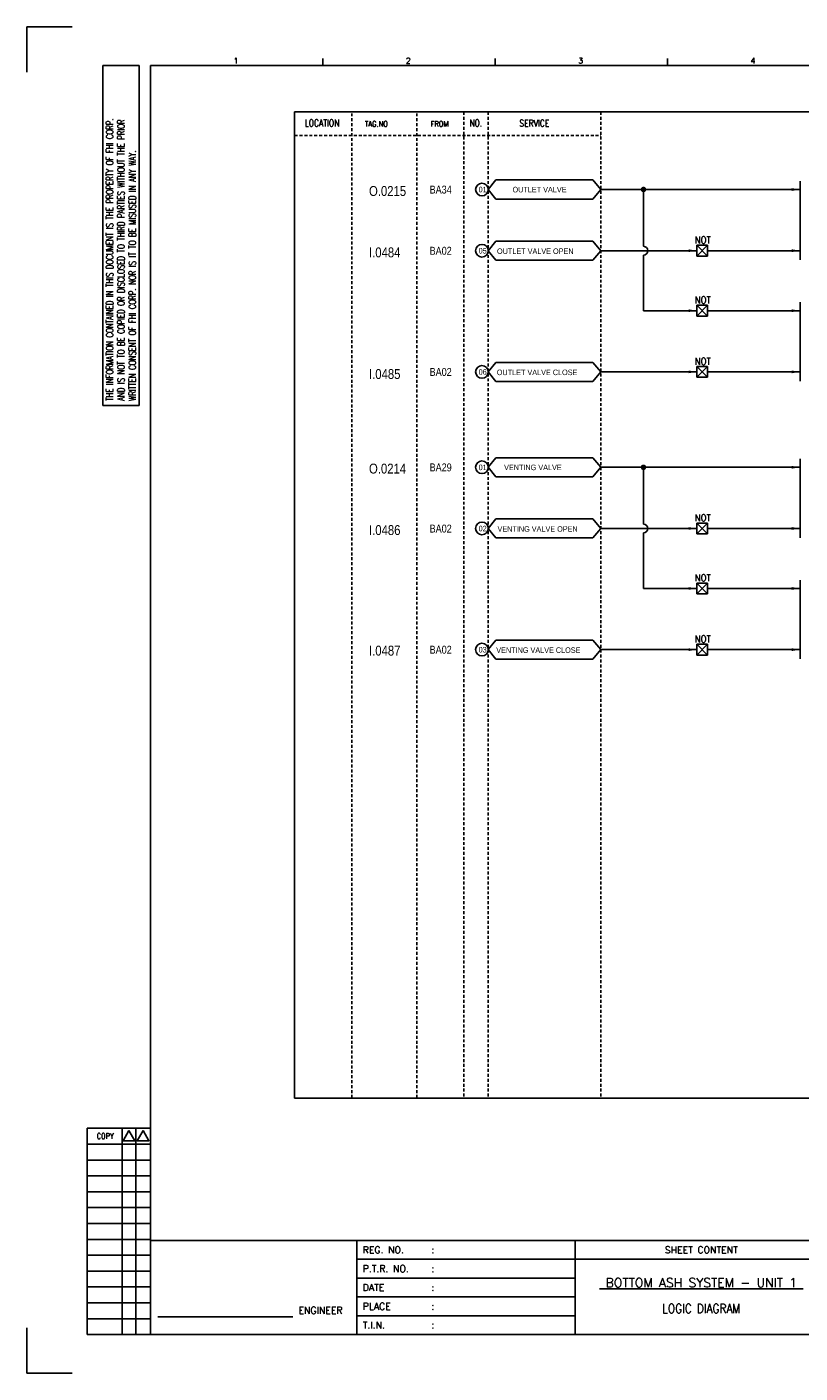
# Model space of a CAD drawing. Extents: x 1628 to 2594, y -134 to 549.
# Tile 1 of 3: x 1628 to 2020, y -134 to 549. Entities that reach past the tile are written whole.
import ezdxf
from ezdxf.enums import TextEntityAlignment as Align

# ---------------------------------------------------------------- set-up
doc = ezdxf.new("R2010")
doc.units = 0
doc.header["$MEASUREMENT"] = 0
doc.linetypes.add('HIDDEN', pattern=[4, 1.5, -1, 1.5])
doc.layers.get('0').update_dxf_attribs({"linetype": 'CONTINUOUS'})
doc.layers.get('DEFPOINTS').update_dxf_attribs({"linetype": 'CONTINUOUS'})
for name, color, linetype in [('CON', 4, 'CONTINUOUS'), ('DCS', 7, 'CONTINUOUS'), ('DIM', 3, 'CONTINUOUS'), ('HID', 2, 'HIDDEN'), ('TEXT', 7, 'CONTINUOUS'), ('圖框CON', 4, 'CONTINUOUS'), ('圖框DIM', 3, 'CONTINUOUS'), ('框線', 6, 'CONTINUOUS')]:
    doc.layers.add(name, color=color, linetype=linetype)
doc.styles.add('DAYUKP', font='complex', dxfattribs={"bigfont": 'DAYUKP.SHX'})
doc.styles.add('E4', font='simplex.shx', dxfattribs={"height": 4})
doc.styles.add('ROMANS', font='romans', dxfattribs={"width": 0.8})
doc.styles.add('style3', font='ARIALN.TTF')

# ---------------------------------------------------------------- blocks, each defined once
blk = doc.blocks.new('LEADER')
at = {"layer": 'CON'}
blk.add_solid([(0.85, -0.57), (0.85, -1.57), (3.85, -1.07)], dxfattribs=at)
blk = doc.blocks.new('Sht_Cont_T3')
at = {"layer": 'TEXT', "color": 3, "linetype": 'Continuous', "style": 'E4'}
for tag, p in [('$SHT_CONT_L1$', (55.63, 24.91)), ('$SHT_CONT_L2$', (55.63, 16.61)), ('$SHT_CONT_L3$', (55.63, 8.3))]:
    blk.add_attdef(tag, text='', height=4, dxfattribs=at).set_placement(p, align=Align.MIDDLE)
blk = doc.blocks.new('1')
at = {"layer": 'CON'}
blk.add_lwpolyline([(1523.67, 26.6), (1523.67, 74.29)], dxfattribs=at)
at = {"layer": 'CON', "ltscale": 500}
for points in [[(1523.67, 64.75), (1413.11, 64.75)], [(1651.45, 64.75), (1523.67, 64.75)], [(1523.67, 55.22), (1413.11, 55.22)], [(1523.67, 45.69), (1413.11, 45.69)], [(1523.67, 36.15), (1413.11, 36.15)]]:
    blk.add_lwpolyline(points, dxfattribs=at)
at = {"layer": 'DEFPOINTS'}
for points in [[(1268.99, 689.33), (1246.02, 689.33), (1246.02, 666.36)], [(1268.99, 7.08), (1246.02, 7.08), (1246.02, 30.05)]]:
    blk.add_lwpolyline(points, dxfattribs=at)
at = {"layer": 'DIM'}
for p, q in [((1276.46, 131.12), (1276.46, 26.6)), ((1276.46, 131.12), (1308.62, 131.12)), ((1294.26, 26.6), (1294.26, 131.12)), ((1301.15, 26.6), (1301.15, 131.12)), ((1276.46, 123.08), (1308.62, 123.08)), ((1276.46, 115.04), (1308.62, 115.04)), ((1276.46, 107), (1308.62, 107)), ((1276.46, 98.96), (1308.62, 98.96)), ((1276.46, 90.92), (1308.62, 90.92)), ((1276.46, 82.88), (1308.62, 82.88)), ((1276.46, 74.84), (1308.62, 74.84)), ((1276.46, 66.8), (1308.62, 66.8)), ((1276.46, 58.76), (1308.62, 58.76)), ((1276.46, 50.72), (1308.62, 50.72)), ((1276.46, 42.68), (1308.62, 42.68)), ((1276.46, 34.64), (1308.62, 34.64)), ((1276.46, 26.6), (1308.62, 26.6))]:
    blk.add_line(p, q, dxfattribs=at)
for points in [[(1297.7, 129.98), (1294.72, 124.81), (1300.69, 124.81)], [(1304.83, 129.98), (1301.84, 124.81), (1307.81, 124.81)]]:
    blk.add_lwpolyline(points, close=True, dxfattribs=at)
at = {"layer": '圖框CON'}
for p, q in [((1284.5, 669.81), (1302.87, 669.81)), ((1284.5, 497.52), (1284.5, 669.81)), ((1302.87, 497.52), (1302.87, 669.81)), ((1395.91, 669.85), (1395.91, 673.29)), ((1483.2, 669.85), (1483.2, 673.29)), ((1570.49, 669.85), (1570.49, 673.29)), ((1284.5, 497.52), (1302.87, 497.52))]:
    blk.add_line(p, q, dxfattribs=at)
blk.add_lwpolyline([(1413.11, 26.6), (1413.11, 74.29)], dxfattribs=at)
at = {"layer": '圖框DIM'}
blk.add_line((1312.36, 35.55), (1380.65, 35.55), dxfattribs=at)
at = {"layer": '框線'}
for p, q in [((1308.62, 669.81), (1308.62, 26.6)), ((2181.53, 669.81), (1308.62, 669.81)), ((2181.53, 74.29), (1308.62, 74.29)), ((2181.53, 26.6), (1308.62, 26.6))]:
    blk.add_line(p, q, dxfattribs=at)
at = {"style": 'DAYUKP'}
for s, p in [('1', (1350.64, 670.78)), ('2', (1437.93, 670.78)), ('3', (1525.22, 670.78)), ('4', (1612.51, 670.78))]:
    blk.add_text(s, height=2.87, dxfattribs=at).set_placement(p)
at = {"layer": 'DIM', "style": 'ROMANS', "width": 0.75}
for s, p in [('THE INFORMATION CONTAINED IN THIS DOCUMENT IS THE PROPERTY OF FHI CORP.', (1287.94, 499.82)), ('AND IS NOT TO BE COPIED OR DISCLOSED TO THIRD PARTIES WITHOUT THE PRIOR', (1293.68, 499.82)), ('WRITTEN CONSENT OF FHI CORP. NOR IS IT TO BE MISUSED IN ANY WAY.', (1299.43, 499.82))]:
    blk.add_text(s, height=3.4457, rotation=90, dxfattribs=at).set_placement(p, align=Align.MIDDLE_LEFT)
at = {"layer": 'DIM', "style": 'ROMANS', "width": 0.8}
blk.add_text('COPY', height=2.871, dxfattribs=at).set_placement((1285.64, 127.16), align=Align.MIDDLE)
at = {"layer": 'HID', "ltscale": 500, "style": 'ROMANS'}
for s, height, p in [('REG. NO.', 3.446, (1416.1, 69.52)), (':', 3.45, (1450.9, 69.52)), ('P.T.R. NO.', 3.446, (1416.1, 59.99)), (':', 3.45, (1450.9, 59.99)), ('DATE', 3.446, (1416.1, 50.45)), (':', 3.45, (1450.9, 50.45)), ('PLACE', 3.446, (1416.1, 40.92)), (':', 3.45, (1450.9, 40.92)), ('T.I.N.', 3.446, (1416.1, 31.37)), (':', 3.45, (1450.9, 31.39))]:
    blk.add_text(s, height=height, dxfattribs=at).set_placement(p, align=Align.MIDDLE_LEFT)
blk.add_text('SHEET CONTENT', height=3.4457, dxfattribs=at).set_placement((1587.56, 69.52), align=Align.MIDDLE)
at = {"layer": 'HID', "style": 'ROMANS'}
blk.add_text('ENGINEER', height=3.446, dxfattribs=at).set_placement((1394.71, 37.18), align=Align.CENTER)

msp = doc.modelspace()

# ---------------------------------------------------------------- linework, layer by layer
at = {"layer": 'CON', "color": 6}
for p, q in [((1861.65, 466.21), (1865.55, 471.03)), ((1914.69, 471.03), (1865.55, 471.03)), ((1918.59, 466.21), (1914.69, 471.03)), ((1861.65, 466.21), (1865.55, 461.39)), ((1918.59, 466.21), (1914.69, 461.39)), ((2019.57, 470.49), (2019.57, 430.53)), ((1865.55, 461.39), (1914.69, 461.39)), ((1861.65, 435.21), (1865.55, 440.02)), ((1914.69, 440.02), (1865.55, 440.02)), ((1918.59, 435.21), (1914.69, 440.02)), ((1967.29, 432.48), (1967.29, 437.94)), ((1972.75, 437.94), (1967.29, 432.48)), ((1967.29, 437.94), (1972.75, 432.48)), ((1967.29, 437.94), (1972.75, 437.94)), ((1972.75, 437.94), (1972.75, 432.48)), ((1861.65, 435.21), (1865.55, 430.39)), ((1865.55, 430.39), (1914.69, 430.39)), ((1918.59, 435.21), (1914.69, 430.39)), ((1972.75, 432.48), (1967.29, 432.48)), ((1967.29, 407.52), (1972.75, 407.52)), ((1967.29, 407.52), (1972.75, 402.06)), ((1972.75, 407.52), (1967.29, 402.06)), ((1967.29, 402.06), (1967.29, 407.52)), ((1972.75, 407.52), (1972.75, 402.06)), ((2019.57, 409.07), (2019.57, 369.11)), ((1972.75, 402.06), (1967.29, 402.06)), ((1861.65, 373.79), (1865.55, 378.61)), ((1914.69, 378.61), (1865.55, 378.61)), ((1918.59, 373.79), (1914.69, 378.61)), ((1967.29, 371.06), (1967.29, 376.52)), ((1972.75, 376.52), (1967.29, 371.06)), ((1967.29, 376.52), (1972.75, 371.06)), ((1967.29, 376.52), (1972.75, 376.52)), ((1972.75, 376.52), (1972.75, 371.06)), ((1861.65, 373.79), (1865.55, 368.98)), ((1865.55, 368.98), (1914.69, 368.98)), ((1918.59, 373.79), (1914.69, 368.98)), ((1972.75, 371.06), (1967.29, 371.06)), ((1861.65, 325.42), (1865.55, 330.24)), ((1914.69, 330.24), (1865.55, 330.24)), ((1918.59, 325.42), (1914.69, 330.24)), ((2019.57, 329.7), (2019.57, 289.74)), ((1861.65, 325.42), (1865.55, 320.61)), ((1918.59, 325.42), (1914.69, 320.61)), ((1865.55, 320.61), (1914.69, 320.61)), ((1861.65, 294.42), (1865.55, 299.24)), ((1861.65, 294.42), (1865.55, 289.61)), ((1914.69, 299.24), (1865.55, 299.24)), ((1918.59, 294.42), (1914.69, 299.24)), ((1918.59, 294.42), (1914.69, 289.61)), ((1967.29, 291.69), (1967.29, 297.15)), ((1972.75, 297.15), (1967.29, 291.69)), ((1967.29, 297.15), (1972.75, 291.69)), ((1967.29, 297.15), (1972.75, 297.15)), ((1972.75, 297.15), (1972.75, 291.69)), ((1865.55, 289.61), (1914.69, 289.61)), ((1972.75, 291.69), (1967.29, 291.69)), ((1967.29, 261.28), (1967.29, 266.74)), ((1972.75, 266.74), (1967.29, 261.28)), ((1967.29, 266.74), (1972.75, 261.28)), ((1967.29, 266.74), (1972.75, 266.74)), ((1972.75, 266.74), (1972.75, 261.28)), ((2019.57, 268.29), (2019.57, 228.33)), ((1972.75, 261.28), (1967.29, 261.28)), ((1861.65, 233.01), (1865.55, 237.82)), ((1861.65, 233.01), (1865.55, 228.19)), ((1914.69, 237.82), (1865.55, 237.82)), ((1918.59, 233.01), (1914.69, 237.82)), ((1918.59, 233.01), (1914.69, 228.19)), ((1967.29, 235.74), (1972.75, 235.74)), ((1967.29, 235.74), (1972.75, 230.28)), ((1972.75, 235.74), (1967.29, 230.28)), ((1967.29, 230.28), (1967.29, 235.74)), ((1972.75, 235.74), (1972.75, 230.28)), ((1865.55, 228.19), (1914.69, 228.19)), ((1972.75, 230.28), (1967.29, 230.28))]:
    msp.add_line(p, q, dxfattribs=at)
at = {"layer": 'CON'}
for p, q in [((1918.59, 466.21), (2019.57, 466.21)), ((1940.27, 466.21), (1940.27, 437.41)), ((1918.59, 435.21), (1967.29, 435.21)), ((1940.27, 433.01), (1940.27, 404.79)), ((1972.75, 435.21), (2019.57, 435.21)), ((1940.27, 404.79), (1967.29, 404.79)), ((1972.75, 404.79), (2019.57, 404.79)), ((1918.59, 373.79), (1967.29, 373.79)), ((1972.75, 373.79), (2019.57, 373.79)), ((1918.59, 325.42), (2019.57, 325.42)), ((1940.27, 325.42), (1940.27, 296.62)), ((1918.59, 294.42), (1967.29, 294.42)), ((1972.75, 294.42), (2019.57, 294.42)), ((1940.27, 292.23), (1940.27, 264.01)), ((1940.27, 264.01), (1967.29, 264.01)), ((1972.75, 264.01), (2019.57, 264.01)), ((1918.59, 233.01), (1967.29, 233.01)), ((1972.75, 233.01), (2019.57, 233.01))]:
    msp.add_line(p, q, dxfattribs=at)
msp.add_lwpolyline([(1763.54, 505.5), (2477.54, 505.5), (2477.54, 5.7), (1763.54, 5.7)], close=True, dxfattribs=at)
at = {"layer": 'CON', "const_width": 1.4}
for points in [[(1939.57, 466.21, 1), (1940.97, 466.21, 1)], [(1939.57, 325.42, 1), (1940.97, 325.42, 1)]]:
    msp.add_lwpolyline(points, format="xyb", close=True, dxfattribs=at)
at = {"layer": 'CON'}
for centre in [(1858.44, 466.21), (1858.44, 435.21), (1858.44, 373.79), (1858.44, 325.42), (1858.44, 294.42), (1858.44, 233.01)]:
    msp.add_circle(centre, 3.21, dxfattribs=at)
for centre in [(1940.27, 435.21), (1940.27, 294.42)]:
    msp.add_arc(centre, 2.2, 270, 90, dxfattribs=at)
at = {"layer": 'HID'}
for p, q in [((1849.23, 505.5), (1849.23, 5.68)), ((1861.65, 505.5), (1861.65, 5.68)), ((1918.59, 505.5), (1918.59, 5.7)), ((1792.59, 504.8), (1792.59, 5.7)), ((1825.51, 504.8), (1825.51, 5.7)), ((1763.54, 493.6), (1918.59, 493.6))]:
    msp.add_line(p, q, dxfattribs=at)

# ---------------------------------------------------------------- block references
msp.add_blockref('1', (381.98, -140.72))
at = {"layer": 'CON', "xscale": 1.4, "yscale": 1.4, "zscale": 1.4}
for p in [(2014.18, 467.7), (1961.9, 436.7), (2014.18, 436.7), (1961.9, 406.28), (2014.18, 406.28), (1961.9, 375.28), (2014.18, 375.28), (2014.18, 326.92), (1961.9, 295.91), (2014.18, 295.91), (1961.9, 265.5), (2014.18, 265.5), (1961.9, 234.5), (2014.18, 234.5)]:
    msp.add_blockref('LEADER', p, dxfattribs=at)
at = {"layer": 'TEXT', "color": 0}
ref = msp.add_blockref('Sht_Cont_T3', (1905.65, -114.12), dxfattribs=dict(at, xscale=1.148576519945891, yscale=1.148576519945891, zscale=1.148576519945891))
ref.add_attrib('$SHT_CONT_L1$', '%%U BOTTOM ASH SYSTEM - UNIT 1 ', dxfattribs={"color": 3, "linetype": 'Continuous', "height": 4.5943, "style": 'E4'}).set_placement((1969.54, -85.51), align=Align.TOP_CENTER)
ref.add_attrib('$SHT_CONT_L3$', 'LOGIC DIAGRAM', dxfattribs={"color": 3, "linetype": 'Continuous', "height": 4.5943, "style": 'E4', "width": 0.85}).set_placement((1969.54, -104.58), align=Align.BOTTOM_CENTER)

# ---------------------------------------------------------------- texts
at = {"layer": 'CON', "style": 'ROMANS'}
for s, width, p in [('LOCATION', 0.8, (1777.46, 499.9)), ('NO.', 0.8, (1855.35, 499.9)), ('SERVICE', 0.8, (1885, 499.82)), ('NOT', 0.9, (1970.29, 440.59)), ('NOT', 0.9, (1970.29, 410.18)), ('NOT', 0.9, (1970.29, 379.18)), ('NOT', 0.9, (1970.29, 299.81)), ('NOT', 0.9, (1970.29, 269.39)), ('NOT', 0.9, (1970.29, 238.39))]:
    msp.add_text(s, height=3.5, dxfattribs=dict(at, width=width)).set_placement(p, align=Align.MIDDLE)
at = {"layer": 'CON', "style": 'ROMANS', "width": 0.8}
for s, p in [('TAG.NO', (1799.19, 497.24)), ('FROM', (1832.45, 497.24))]:
    msp.add_text(s, height=2.8, dxfattribs=at).set_placement(p, align=Align.BOTTOM_LEFT)
at = {"layer": 'CON', "style": 'style3'}
for s, p in [('BA34', (1831.94, 466.16)), ('BA02', (1831.94, 435.16)), ('BA02', (1831.94, 373.74)), ('BA29', (1831.94, 325.37)), ('BA02', (1831.94, 294.37)), ('BA02', (1831.94, 232.96))]:
    msp.add_text(s, height=4, dxfattribs=at).set_placement(p, align=Align.MIDDLE_LEFT)
for s, p in [('01', (1856.77, 463.93)), ('OUTLET VALVE', (1873.95, 463.91)), ('05', (1856.77, 432.93)), ('OUTLET VALVE OPEN', (1866.09, 432.71)), ('06', (1856.77, 371.51)), ('OUTLET VALVE CLOSE', (1865.98, 371.3)), ('01', (1856.77, 323.14)), ('VENTING VALVE', (1869.67, 323.13)), ('02', (1856.77, 292.14)), ('VENTING VALVE OPEN', (1866.35, 291.93)), ('03', (1856.77, 230.73)), ('VENTING VALVE CLOSE', (1865.7, 230.51))]:
    msp.add_text(s, height=2.8, dxfattribs=at).set_placement(p, align=Align.BOTTOM_LEFT)
at = {"layer": 'DCS', "linetype": 'ByBlock', "style": 'style3'}
for s, p in [('O.0215', (1801.25, 462.95)), ('I.0484', (1801.25, 431.83)), ('I.0485', (1801.25, 370.18)), ('O.0214', (1801.25, 322.27)), ('I.0486', (1801.25, 291.09)), ('I.0487', (1801.25, 230))]:
    msp.add_text(s, height=5, dxfattribs=at).set_placement(p)

doc.saveas('drawing.dxf')
